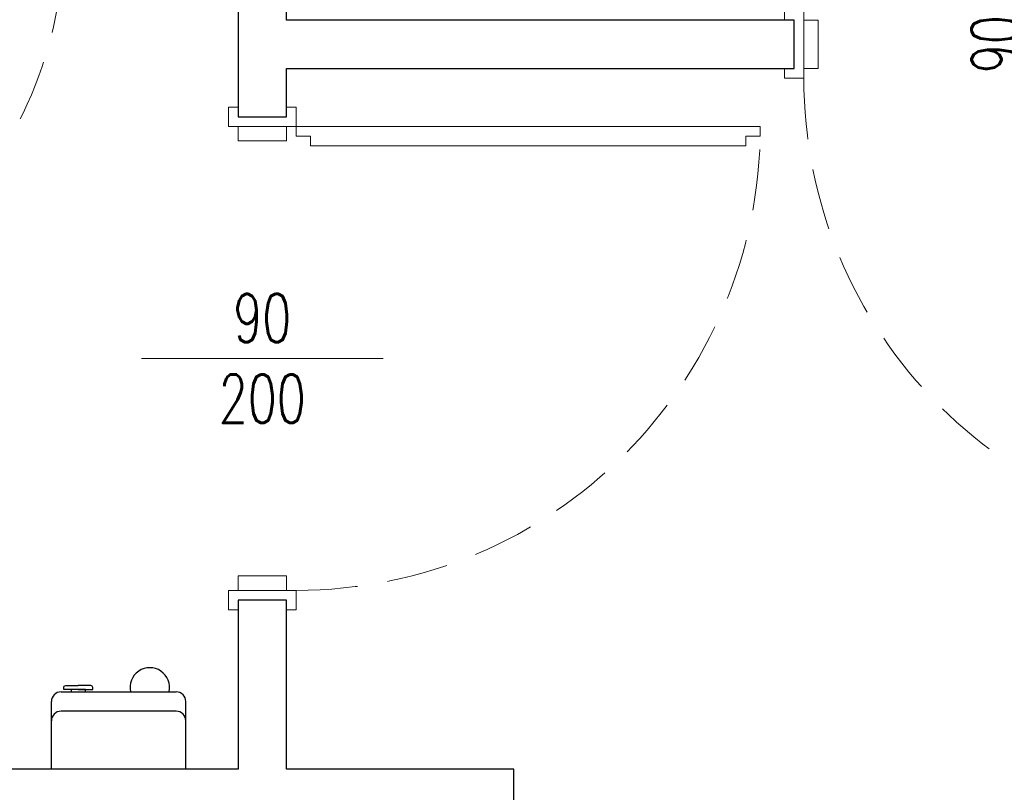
# Model space of a CAD drawing. Header units: centimetres. Extents: x 4120 to 19220, y -7417 to 180.
# Tile 124 of 223: x 12229 to 12433, y -4514 to -4354. Entities that reach past the tile are written whole.
import ezdxf

# ---------------------------------------------------------------- set-up
doc = ezdxf.new("R2010")
doc.units = ezdxf.units.CM
doc.linetypes.add('DASHED', pattern=[19.05, 12.7, -6.35])
doc.layers.add('A_Drzwi', color=30, linetype='Continuous', lineweight=20)
doc.layers.add('A_Wyposażenie', color=8, linetype='Continuous')
doc.layers.add('A_Ściany', color=2, linetype='Continuous')
doc.styles.add('JACEK_07', font='SIMPLEX.SHX', dxfattribs={"width": 0.7})

# ---------------------------------------------------------------- blocks, each defined once
blk = doc.blocks.new('*U1985')
blk.add_lwpolyline([(4, 7), (4, 10), (6, 10), (6, 100), (4, 100), (4, 103), (2, 103), (2, 7)], close=True)
at = {"color": 7}
blk.add_lwpolyline([(50, 25), (50, -25)], dxfattribs=at)
for points in [[(-2, -5), (0, -5), (0, 5), (-2, 5), (-2, 7), (2, 7), (2, 5), (2, -7), (-2, -7), (-2, -5)], [(102, -5), (100, -5), (100, 5), (102, 5), (102, 7), (98, 7), (98, 5), (98, -7), (102, -7), (102, -5)], [(2, 5), (5, 5), (5, -5), (2, -5)], [(98, 5), (95, 5), (95, -5), (98, -5)]]:
    blk.add_lwpolyline(points)
at = {"linetype": 'DASHED'}
blk.add_arc((2, 7), 96, 0, 90, dxfattribs=at)
at = {"color": 7, "insert": (50, 0), "char_height": 10, "width": 10, "attachment_point": 5, "rotation": 90, "style": 'JACEK_07'}
blk.add_mtext('\\pxqc;90\\P200', dxfattribs=at)
blk = doc.blocks.new('*U1988')
at = {"color": 7}
blk.add_lwpolyline([(50, 25), (50, -25)], dxfattribs=at)
for points in [[(-2, 5), (0, 5), (0, -5), (-2, -5), (-2, -7), (2, -7), (2, -5), (2, 7), (-2, 7), (-2, 5)], [(102, 5), (100, 5), (100, -5), (102, -5), (102, -7), (98, -7), (98, -5), (98, 7), (102, 7), (102, 5)], [(2, -5), (5, -5), (5, 5), (2, 5)], [(98, -5), (95, -5), (95, 5), (98, 5)]]:
    blk.add_lwpolyline(points)
blk.add_lwpolyline([(96, -7), (96, -10), (94, -10), (94, -100), (96, -100), (96, -103), (98, -103), (98, -7)], close=True)
at = {"linetype": 'DASHED'}
blk.add_arc((98, -7), 96, 180, 270, dxfattribs=at)
at = {"color": 7, "insert": (50, 0), "char_height": 10, "width": 10, "attachment_point": 5, "rotation": 90, "style": 'JACEK_07'}
blk.add_mtext('\\pxqc;90\\P200', dxfattribs=at)
blk = doc.blocks.new('wyposażenie blok')
at = {"layer": 'A_Wyposażenie', "color": 8}
for p, q in [((920.39, -542.5), (944.19, -542.5)), ((918.39, -558.5), (918.39, -544.5)), ((946.19, -558.5), (946.19, -544.5)), ((944.19, -546.5), (920.39, -546.5)), ((946.19, -558.5), (918.39, -558.5))]:
    blk.add_line(p, q, dxfattribs=at)
for points in [[(923.94, -542), (920.94, -542), (920.94, -541.6, -0.414214), (921.34, -541.2, 0), (923.94, -541.2, -3.979577)], [(923.94, -542), (926.94, -542), (926.94, -541.6, 0.414214), (926.54, -541.2, 0), (923.94, -541.2, 3.979577)]]:
    blk.add_lwpolyline(points, format="xyb", dxfattribs=at)
blk.add_lwpolyline([(925.44, -542), (922.44, -542), (922.44, -542.5), (925.44, -542.5)], close=True, dxfattribs=at)
for centre, radius, start, end in [((938.74, -541.58), 4.08, 346.9264, 193.0736), ((920.39, -544.5), 2, 90, 180), ((944.19, -544.5), 2, 0, 90), ((920.39, -548.5), 2, 90, 180), ((944.19, -548.5), 2, 0, 90)]:
    blk.add_arc(centre, radius, start, end, dxfattribs=at)
blk = doc.blocks.new('*U1982')
at = {"color": 7}
blk.add_lwpolyline([(45, 25), (45, -25)], dxfattribs=at)
for points in [[(-2, 5), (0, 5), (0, -5), (-2, -5), (-2, -7), (2, -7), (2, -5), (2, 7), (-2, 7), (-2, 5)], [(92, 5), (90, 5), (90, -5), (92, -5), (92, -7), (88, -7), (88, -5), (88, 7), (92, 7), (92, 5)], [(2, -5), (5, -5), (5, 5), (2, 5)], [(88, -5), (85, -5), (85, 5), (88, 5)]]:
    blk.add_lwpolyline(points)
blk.add_lwpolyline([(4, -7), (4, -10), (6, -10), (6, -90), (4, -90), (4, -93), (2, -93), (2, -7)], close=True)
at = {"linetype": 'DASHED'}
blk.add_arc((2, -7), 86, 270, 0, dxfattribs=at)
at = {"color": 7, "insert": (45, 0), "char_height": 10, "width": 10, "attachment_point": 5, "rotation": 90, "style": 'JACEK_07'}
blk.add_mtext('\\pxqc;80\\P200', dxfattribs=at)

msp = doc.modelspace()

# ---------------------------------------------------------------- linework, layer by layer
at = {"layer": 'A_Ściany', "color": 7}
for points in [[(12274.58, -4333.73), (12274.58, -4373.73), (12284.58, -4373.73), (12284.58, -4363.73), (12389.58, -4363.73), (12389.58, -4353.73), (12284.58, -4353.73), (12284.58, -4128.23)], [(12339.58, -4681.23), (12339.58, -4668.73), (12331.58, -4668.73), (12331.58, -4623.73), (12321.58, -4623.73), (12321.58, -4668.73), (12145.58, -4668.73), (12145.58, -4518.73), (12321.58, -4518.73), (12321.58, -4523.73), (12331.58, -4523.73), (12331.58, -4508.73), (12284.58, -4508.73), (12284.58, -4473.73), (12274.58, -4473.73), (12274.58, -4508.73), (12145.58, -4508.73), (12145.58, -4333.73)]]:
    msp.add_lwpolyline(points, dxfattribs=at)

# ---------------------------------------------------------------- block references
at = {"layer": 'A_Drzwi', "color": 30, "linetype": 'Continuous', "lineweight": 18}
for name, p, rotation in [('*U1988', (12389.58, -4358.73), 359.9999999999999), ('*U1985', (12279.58, -4373.73), 270)]:
    msp.add_blockref(name, p, dxfattribs=dict(at, rotation=rotation))

# ---------------------------------------------------------------- next in the draw order: block references
at = {"layer": 'A_Wyposażenie'}
msp.add_blockref('wyposażenie blok', (11317.58, -3950.23), dxfattribs=at)

# ---------------------------------------------------------------- next in the draw order: block references
at = {"layer": 'A_Drzwi'}
msp.add_blockref('*U1982', (12150.58, -4328.73), dxfattribs=at)

doc.saveas('drawing.dxf')
